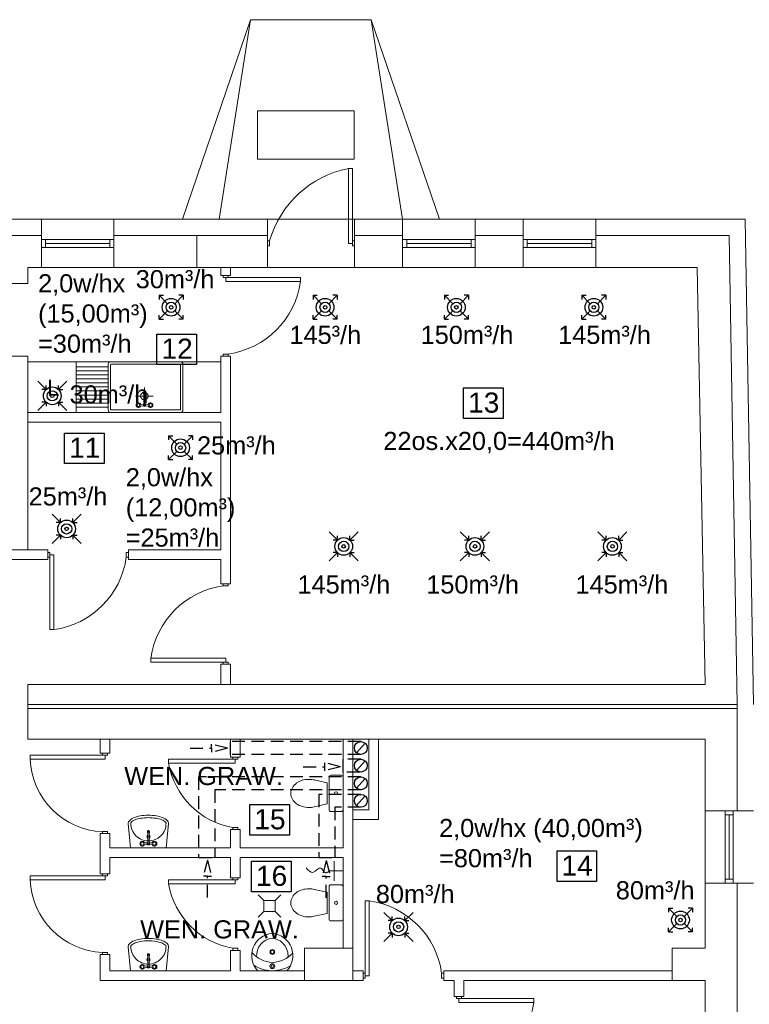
# Model space of a CAD drawing. Extents: x 280060 to 689961, y 120405 to 160329.
# Tile 8 of 85: x 659095 to 660002, y 146096 to 147320. Entities that reach past the tile are written whole.
import ezdxf

# ---------------------------------------------------------------- set-up
doc = ezdxf.new("R2010")
doc.units = 0
doc.header["$MEASUREMENT"] = 0
doc.linetypes.add('{ Wide Dash }', pattern=[12, 4, -2, 4, -2])
for name, color, linetype, lineweight in [('KAM-pro Biała Zarys', 7, 'CONTINUOUS', 9), ('KAM-pro Opis Wentylacji', 7, 'CONTINUOUS', 5), ('KAM-pro Podkład Sanitarny', 253, 'CONTINUOUS', 25), ('KAM-pro Wentylacja Nawiew', 1, 'CONTINUOUS', 30), ('KAM-pro Wentylacja Wywiew', 161, 'CONTINUOUS', 30)]:
    doc.layers.add(name, color=color, linetype=linetype, lineweight=lineweight)
doc.styles.add('ARIAL', font='arial.ttf')
doc.styles.add('damian', font='arial.ttf')

msp = doc.modelspace()

# ---------------------------------------------------------------- linework, layer by layer
at = {"layer": 'KAM-pro Biała Zarys', "lineweight": 25}
for points in [[(659265.3, 146929.2), (659314.5, 146929.2), (659314.5, 146891.2), (659265.3, 146891.2)], [(659646.5, 146862.3), (659695.7, 146862.3), (659695.7, 146824.3), (659646.5, 146824.3)], [(659150.5, 146806.1), (659199.7, 146806.1), (659199.7, 146768.1), (659150.5, 146768.1)], [(659380.7, 146344.5), (659429.9, 146344.5), (659429.9, 146306.5), (659380.7, 146306.5)], [(659762.6, 146286.8), (659811.7, 146286.8), (659811.7, 146248.8), (659762.6, 146248.8)], [(659382.8, 146274.1), (659432, 146274.1), (659432, 146236.1), (659382.8, 146236.1)]]:
    msp.add_lwpolyline(points, close=True, dxfattribs=at)
at = {"layer": 'KAM-pro Podkład Sanitarny', "lineweight": 20, "ltscale": 13}
for p, q in [((659381.7, 147319.8), (659296.9, 147071.8)), ((659342.7, 147071.8), (659381.7, 147319.8)), ((659381.7, 147319.8), (659531.7, 147319.8)), ((659570.7, 147071.8), (659531.7, 147319.8)), ((659531.7, 147319.8), (659616.5, 147071.8)), ((659390.3, 147206.4), (659510.3, 147206.4)), ((659390.3, 147146.4), (659390.3, 147206.4)), ((659510.3, 147206.4), (659510.3, 147146.4)), ((659510.3, 147146.4), (659390.3, 147146.4)), ((659508.2, 147134.8), (659503.2, 147134.8)), ((659503.2, 147134.8), (659503.2, 147041.8)), ((659508.2, 147044.8), (659508.2, 147134.8)), ((659121.7, 147071.8), (659011.7, 147071.8)), ((659011.7, 147071.8), (659121.7, 147071.8)), ((659121.7, 147071.8), (659121.7, 147011.8)), ((659121.7, 147071.8), (659211.7, 147071.8)), ((659402.7, 147071.8), (659211.7, 147071.8)), ((659211.7, 147071.8), (659402.7, 147071.8)), ((659211.7, 147071.8), (659211.7, 147011.8)), ((659402.7, 147071.8), (659510.7, 147071.8)), ((659402.7, 147071.8), (659402.7, 147011.8)), ((659570.7, 147071.8), (659510.7, 147071.8)), ((659510.7, 147071.8), (659570.7, 147071.8)), ((659510.7, 147071.8), (659510.7, 147011.8)), ((659570.7, 147071.8), (659570.7, 147011.8)), ((659570.7, 147071.8), (659660.7, 147071.8)), ((659720.7, 147071.8), (659660.7, 147071.8)), ((659660.7, 147071.8), (659720.7, 147071.8)), ((659660.7, 147071.8), (659660.7, 147011.8)), ((659720.7, 147071.8), (659720.7, 147011.8)), ((659720.7, 147071.8), (659810.7, 147071.8)), ((659996.7, 147071.8), (659810.7, 147071.8)), ((659810.7, 147071.8), (659996.7, 147071.8)), ((659810.7, 147071.8), (659810.7, 147011.8)), ((659996.7, 147071.8), (660006.7, 146468.8)), ((659121.7, 147051.8), (659011.7, 147051.8)), ((659011.7, 147051.8), (659121.7, 147051.8)), ((659402.7, 147051.8), (659211.7, 147051.8)), ((659211.7, 147051.8), (659402.7, 147051.8)), ((659314.7, 147011.8), (659314.7, 147051.8)), ((659402.7, 147051.8), (659402.7, 147051.8)), ((659402.7, 147051.8), (659402.7, 147051.8)), ((659570.7, 147051.8), (659510.7, 147051.8)), ((659510.7, 147051.8), (659570.7, 147051.8)), ((659720.7, 147051.8), (659660.7, 147051.8)), ((659660.7, 147051.8), (659720.7, 147051.8)), ((659976.7, 147051.8), (659810.7, 147051.8)), ((659810.7, 147051.8), (659976.7, 147051.8)), ((659986.7, 146468.8), (659976.7, 147051.8)), ((659976.7, 147051.8), (659986.7, 146468.8)), ((659121.7, 147046.8), (659211.7, 147046.8)), ((659126.7, 147036.8), (659126.7, 147046.8)), ((659126.7, 147041.8), (659206.7, 147041.8)), ((659206.7, 147036.8), (659206.7, 147046.8)), ((659405.2, 147044.8), (659402.7, 147044.8)), ((659405.2, 147038.8), (659402.7, 147038.8)), ((659405.2, 147041.8), (659405.2, 147044.8)), ((659405.2, 147041.8), (659405.2, 147038.8)), ((659508.2, 147041.8), (659503.2, 147041.8)), ((659508.2, 147041.8), (659508.2, 147044.8)), ((659508.2, 147044.8), (659510.7, 147044.8)), ((659508.2, 147041.8), (659508.2, 147038.8)), ((659508.2, 147038.8), (659510.7, 147038.8)), ((659510.7, 147044.8), (659510.7, 147038.8)), ((659570.7, 147046.8), (659660.7, 147046.8)), ((659575.7, 147036.8), (659575.7, 147046.8)), ((659575.7, 147041.8), (659655.7, 147041.8)), ((659655.7, 147036.8), (659655.7, 147046.8)), ((659720.7, 147046.8), (659810.7, 147046.8)), ((659725.7, 147036.8), (659725.7, 147046.8)), ((659725.7, 147041.8), (659805.7, 147041.8)), ((659805.7, 147036.8), (659805.7, 147046.8)), ((659121.7, 147036.8), (659211.7, 147036.8)), ((659121.7, 147036.8), (659126.7, 147036.8)), ((659570.7, 147036.8), (659660.7, 147036.8)), ((659570.7, 147036.8), (659575.7, 147036.8)), ((659720.7, 147036.8), (659810.7, 147036.8)), ((659720.7, 147036.8), (659725.7, 147036.8)), ((659121.7, 147011.8), (659104.7, 147011.8)), ((659104.7, 147011.8), (659104.7, 146991.8)), ((659104.7, 147011.8), (659121.7, 147011.8)), ((659104.7, 147011.8), (659104.7, 146991.8)), ((659121.7, 147011.8), (659211.7, 147011.8)), ((659402.7, 147011.8), (659211.7, 147011.8)), ((659211.7, 147011.8), (659402.7, 147011.8)), ((659344.7, 147011.8), (659344.7, 147001.8)), ((659344.7, 147011.8), (659344.7, 147001.8)), ((659344.7, 147001.8), (659356.7, 147001.8)), ((659347.7, 146999.3), (659347.7, 147001.8)), ((659353.7, 147001.8), (659347.7, 147001.8)), ((659353.7, 146999.3), (659353.7, 147001.8)), ((659356.7, 147011.8), (659356.7, 147001.8)), ((659402.7, 147011.8), (659402.7, 147011.8)), ((659402.7, 147011.8), (659402.7, 147011.8)), ((659402.7, 147011.8), (659510.7, 147011.8)), ((659570.7, 147011.8), (659510.7, 147011.8)), ((659510.7, 147011.8), (659570.7, 147011.8)), ((659570.7, 147011.8), (659660.7, 147011.8)), ((659720.7, 147011.8), (659660.7, 147011.8)), ((659660.7, 147011.8), (659720.7, 147011.8)), ((659720.7, 147011.8), (659810.7, 147011.8)), ((659936.7, 147011.8), (659810.7, 147011.8)), ((659810.7, 147011.8), (659936.7, 147011.8)), ((659946.7, 146493.8), (659936.7, 147011.8)), ((659104.7, 146991.8), (659072.7, 146991.8)), ((659350.7, 146999.3), (659347.7, 146999.3)), ((659350.7, 146999.3), (659350.7, 146994.3)), ((659350.7, 146999.3), (659353.7, 146999.3)), ((659443.7, 146994.3), (659350.7, 146994.3)), ((659353.7, 146999.3), (659443.7, 146999.3)), ((659443.7, 146999.3), (659443.7, 146994.3)), ((659350.7, 146904.3), (659347.7, 146904.3)), ((659347.7, 146904.3), (659347.7, 146901.8)), ((659350.7, 146904.3), (659353.7, 146904.3)), ((659353.7, 146904.3), (659353.7, 146901.8)), ((659104.7, 146901.8), (659072.7, 146901.8)), ((659104.3, 146894.8), (659344.3, 146894.8)), ((659104.7, 146901.8), (659104.7, 146814.8)), ((659104.7, 146831.8), (659104.7, 146891.8)), ((659207.6, 146894.8), (659151.7, 146894.8)), ((659207.6, 146894.8), (659164.7, 146894.8)), ((659164.7, 146894.8), (659164.7, 146831.8)), ((659164.7, 146891.8), (659164.7, 146831.8)), ((659204.6, 146834.8), (659204.6, 146891.8)), ((659207.6, 146894.8), (659294.6, 146894.8)), ((659207.6, 146894.8), (659249.6, 146894.8)), ((659208.4, 146891.8), (659249.6, 146891.8)), ((659249.6, 146894.8), (659291.6, 146894.8)), ((659249.6, 146891.8), (659293.9, 146891.8)), ((659294.6, 146894.8), (659320.1, 146894.8)), ((659297.6, 146834.8), (659297.6, 146891.8)), ((659344.7, 146901.8), (659344.7, 146831.8)), ((659344.7, 146901.8), (659356.7, 146901.8)), ((659356.7, 146901.8), (659356.7, 146618.8)), ((659204.6, 146888.4), (659164.7, 146888.4)), ((659204.6, 146883.4), (659164.7, 146883.4)), ((659207.6, 146837.8), (659207.6, 146891.1)), ((659207.6, 146888.8), (659207.6, 146835.6)), ((659294.6, 146835.6), (659294.6, 146891.1)), ((659204.6, 146878.4), (659164.7, 146878.4)), ((659204.6, 146873.4), (659164.7, 146873.4)), ((659204.6, 146868.4), (659164.7, 146868.4)), ((659204.6, 146863.4), (659164.7, 146863.4)), ((659204.6, 146858.4), (659164.7, 146858.4)), ((659248.6, 146855), (659248.6, 146855.9)), ((659249.6, 146840.8), (659249.6, 146862.7)), ((659204.6, 146853.4), (659164.7, 146853.4)), ((659204.6, 146848.4), (659164.7, 146848.4)), ((659204.6, 146843.4), (659164.7, 146843.4)), ((659260.5, 146852.1), (659238.5, 146852.1)), ((659104.7, 146831.8), (659344.7, 146831.8)), ((659204.6, 146838.4), (659164.7, 146838.4)), ((659208.4, 146834.8), (659249.6, 146834.8)), ((659244.1, 146841.7), (659249, 146842)), ((659244.1, 146839.9), (659249, 146839.6)), ((659249.6, 146834.8), (659293.9, 146834.8)), ((659249.6, 146834.8), (659293.9, 146834.8)), ((659250.7, 146842), (659255.5, 146841.7)), ((659250.7, 146839.6), (659255.5, 146839.9)), ((659104.7, 146819.8), (659344.7, 146819.8)), ((659344.7, 146819.8), (659344.7, 146660.8)), ((659104.7, 146815.8), (659104.7, 146814.8)), ((659104.7, 146815.8), (659104.7, 146814.8)), ((659104.7, 146744.8), (659104.7, 146814.8)), ((659104.7, 146744.8), (659104.7, 146660.8)), ((659104.7, 146744.8), (659104.7, 146743.8)), ((658917.7, 146660.8), (659129.7, 146660.8)), ((659104.7, 146660.8), (659129.7, 146660.8)), ((659129.7, 146660.8), (659129.7, 146648.8)), ((659229.7, 146660.8), (659344.7, 146660.8)), ((659229.7, 146660.8), (659229.7, 146648.8)), ((658917.7, 146648.8), (659129.7, 146648.8)), ((659132.2, 146657.8), (659129.7, 146657.8)), ((659129.7, 146651.8), (659129.7, 146657.8)), ((659132.2, 146651.8), (659129.7, 146651.8)), ((659132.2, 146654.8), (659132.2, 146657.8)), ((659132.2, 146654.8), (659137.2, 146654.8)), ((659132.2, 146654.8), (659132.2, 146651.8)), ((659132.2, 146651.8), (659132.2, 146561.8)), ((659137.2, 146561.8), (659137.2, 146654.8)), ((659227.2, 146654.8), (659227.2, 146657.8)), ((659227.2, 146657.8), (659229.7, 146657.8)), ((659227.2, 146654.8), (659227.2, 146651.8)), ((659227.2, 146651.8), (659229.7, 146651.8)), ((659229.7, 146648.8), (659344.7, 146648.8)), ((659344.7, 146648.8), (659344.7, 146618.8)), ((659356.7, 146618.8), (659344.7, 146618.8)), ((659347.7, 146616.3), (659347.7, 146618.8)), ((659350.7, 146616.3), (659347.7, 146616.3)), ((659350.7, 146616.3), (659353.7, 146616.3)), ((659353.7, 146616.3), (659353.7, 146618.8)), ((659137.2, 146561.8), (659132.2, 146561.8)), ((659257.7, 146521.3), (659257.7, 146526.3)), ((659257.7, 146526.3), (659350.7, 146526.3)), ((659350.7, 146521.3), (659350.7, 146526.3)), ((659347.7, 146521.3), (659257.7, 146521.3)), ((659344.7, 146518.8), (659344.7, 146493.8)), ((659356.7, 146518.8), (659344.7, 146518.8)), ((659350.7, 146521.3), (659347.7, 146521.3)), ((659347.7, 146521.3), (659347.7, 146518.8)), ((659347.7, 146518.8), (659353.7, 146518.8)), ((659350.7, 146521.3), (659353.7, 146521.3)), ((659353.7, 146521.3), (659353.7, 146518.8)), ((659356.7, 146493.8), (659356.7, 146518.8)), ((659312.7, 146493.8), (659104.7, 146493.8)), ((659104.7, 146425.8), (659104.7, 146493.8)), ((659104.7, 146493.8), (659104.7, 146425.8)), ((659312.7, 146493.8), (659413.7, 146493.8)), ((659751.7, 146493.8), (659413.7, 146493.8)), ((659751.7, 146493.8), (659852.7, 146493.8)), ((659946.7, 146493.8), (659852.7, 146493.8)), ((659946.7, 146493.8), (659852.7, 146493.8)), ((659312.7, 146468.8), (659104.7, 146468.8)), ((659312.7, 146463.8), (659104.7, 146463.8)), ((659312.7, 146468.8), (659413.7, 146468.8)), ((659312.7, 146463.8), (659413.7, 146463.8)), ((659751.7, 146468.8), (659413.7, 146468.8)), ((659751.7, 146463.8), (659413.7, 146463.8)), ((659751.7, 146468.8), (659852.7, 146468.8)), ((659751.7, 146463.8), (659852.7, 146463.8)), ((659986.7, 146468.8), (659852.7, 146468.8)), ((659986.7, 146463.8), (659852.7, 146463.8)), ((659986.7, 146468.8), (659986.7, 146463.8)), ((659986.7, 146336.8), (659986.7, 146463.8)), ((659312.7, 146425.8), (659104.7, 146425.8)), ((659194.7, 146425.8), (659104.7, 146425.8)), ((659194.7, 146425.8), (659194.7, 146408.3)), ((659206.7, 146425.8), (659206.7, 146408.3)), ((659312.7, 146425.8), (659413.7, 146425.8)), ((659356.7, 146425.8), (659356.7, 146403.3)), ((659368.7, 146425.8), (659368.7, 146403.3)), ((659751.7, 146425.8), (659413.7, 146425.8)), ((659496.7, 146425.8), (659496.7, 146290.8)), ((659946.7, 146425.8), (659508.7, 146425.8)), ((659508.7, 146425.8), (659508.7, 146165.8)), ((659508.7, 146425.8), (659508.7, 146337.8)), ((659528.7, 146337.8), (659528.7, 146425.8)), ((659528.7, 146425.8), (659540.7, 146425.8)), ((659540.7, 146425.8), (659540.7, 146325.8)), ((659751.7, 146425.8), (659852.7, 146425.8)), ((659946.7, 146425.8), (659852.7, 146425.8)), ((659946.7, 146336.8), (659946.7, 146425.8)), ((659197.7, 146405.8), (659107.7, 146405.8)), ((659107.7, 146405.8), (659107.7, 146400.8)), ((659206.7, 146408.3), (659194.7, 146408.3)), ((659197.7, 146405.8), (659197.7, 146408.3)), ((659200.7, 146405.8), (659197.7, 146405.8)), ((659200.7, 146405.8), (659200.7, 146400.8)), ((659200.7, 146405.8), (659203.7, 146405.8)), ((659203.7, 146405.8), (659203.7, 146408.3)), ((659368.7, 146403.3), (659356.7, 146403.3)), ((659359.7, 146400.8), (659359.7, 146403.3)), ((659365.7, 146400.8), (659365.7, 146403.3)), ((659107.7, 146400.8), (659200.7, 146400.8)), ((659359.7, 146400.8), (659279.7, 146400.8)), ((659279.7, 146400.8), (659279.7, 146395.8)), ((659279.7, 146395.8), (659362.7, 146395.8)), ((659362.7, 146400.8), (659359.7, 146400.8)), ((659362.7, 146400.8), (659362.7, 146395.8)), ((659362.7, 146400.8), (659365.7, 146400.8)), ((659508.7, 146337.8), (659528.7, 146337.8)), ((659946.7, 146336.8), (660006.7, 146336.8)), ((659946.7, 146246.8), (659946.7, 146336.8)), ((659946.7, 146246.8), (659946.7, 146336.8)), ((659971.7, 146246.8), (659971.7, 146336.8)), ((659981.7, 146331.8), (659971.7, 146331.8)), ((659976.7, 146251.8), (659976.7, 146331.8)), ((659981.7, 146246.8), (659981.7, 146336.8)), ((659540.7, 146325.8), (659508.7, 146325.8)), ((659194.7, 146308.3), (659194.7, 146258.3)), ((659206.7, 146308.3), (659194.7, 146308.3)), ((659200.7, 146310.8), (659197.7, 146310.8)), ((659197.7, 146310.8), (659197.7, 146308.3)), ((659200.7, 146310.8), (659203.7, 146310.8)), ((659203.7, 146310.8), (659203.7, 146308.3)), ((659206.7, 146308.3), (659206.7, 146290.8)), ((659253.4, 146310), (659253.4, 146310.9)), ((659356.7, 146313.3), (659356.7, 146290.8)), ((659368.7, 146313.3), (659356.7, 146313.3)), ((659362.7, 146315.8), (659359.7, 146315.8)), ((659359.7, 146315.8), (659359.7, 146313.3)), ((659362.7, 146315.8), (659365.7, 146315.8)), ((659365.7, 146315.8), (659365.7, 146313.3)), ((659368.7, 146313.3), (659368.7, 146290.8)), ((659248.9, 146296.7), (659253.8, 146297.1)), ((659248.9, 146294.9), (659253.8, 146294.6)), ((659255.5, 146297.1), (659260.3, 146296.7)), ((659260.3, 146294.9), (659255.5, 146294.6)), ((659206.7, 146290.8), (659356.7, 146290.8)), ((659368.7, 146290.8), (659496.7, 146290.8)), ((659206.7, 146278.8), (659206.7, 146258.3)), ((659206.7, 146278.8), (659356.7, 146278.8)), ((659356.7, 146278.8), (659356.7, 146253.3)), ((659368.7, 146278.8), (659368.7, 146253.3)), ((659368.7, 146278.8), (659496.7, 146278.8)), ((659485.7, 146249.6), (659485.7, 146274.3)), ((659496.7, 146278.8), (659496.7, 146165.8)), ((659197.7, 146255.8), (659107.7, 146255.8)), ((659107.7, 146255.8), (659107.7, 146250.8)), ((659194.7, 146258.3), (659206.7, 146258.3)), ((659197.7, 146255.8), (659197.7, 146258.3)), ((659197.7, 146258.3), (659203.7, 146258.3)), ((659200.7, 146255.8), (659197.7, 146255.8)), ((659200.7, 146255.8), (659200.7, 146250.8)), ((659200.7, 146255.8), (659203.7, 146255.8)), ((659203.7, 146255.8), (659203.7, 146258.3)), ((659496.7, 146261.9), (659479.4, 146261.9)), ((659107.7, 146250.8), (659200.7, 146250.8)), ((659359.7, 146250.8), (659279.7, 146250.8)), ((659279.7, 146250.8), (659279.7, 146245.8)), ((659279.7, 146245.8), (659362.7, 146245.8)), ((659356.7, 146253.3), (659368.7, 146253.3)), ((659359.7, 146250.8), (659359.7, 146253.3)), ((659362.7, 146250.8), (659359.7, 146250.8)), ((659362.7, 146250.8), (659362.7, 146245.8)), ((659362.7, 146250.8), (659365.7, 146250.8)), ((659365.7, 146250.8), (659365.7, 146253.3)), ((659946.7, 146165.8), (659946.7, 146246.8)), ((659946.7, 146246.8), (660006.7, 146246.8)), ((659981.7, 146251.8), (659971.7, 146251.8)), ((659981.7, 146246.8), (659981.7, 146251.8)), ((659986.7, 145531.8), (659986.7, 146246.8)), ((659391.2, 146232.4), (659398.2, 146225.4)), ((659419.2, 146232.4), (659412.2, 146225.4)), ((659412.2, 146225.4), (659398.2, 146225.4)), ((659398.2, 146225.4), (659398.2, 146211.4)), ((659412.2, 146218.4), (659412.2, 146225.4)), ((659412.2, 146211.4), (659412.2, 146225.4)), ((659524.2, 146134.8), (659524.2, 146224.8)), ((659524.2, 146224.8), (659529.2, 146224.8)), ((659529.2, 146224.8), (659529.2, 146131.8)), ((659391.2, 146204.4), (659398.2, 146211.4)), ((659398.2, 146211.4), (659412.2, 146211.4)), ((659419.2, 146204.4), (659412.2, 146211.4)), ((659194.7, 146158.3), (659194.7, 146125.8)), ((659194.7, 146158.3), (659206.7, 146158.3)), ((659200.7, 146160.8), (659197.7, 146160.8)), ((659197.7, 146160.8), (659197.7, 146158.3)), ((659203.7, 146158.3), (659197.7, 146158.3)), ((659200.7, 146160.8), (659203.7, 146160.8)), ((659203.7, 146160.8), (659203.7, 146158.3)), ((659206.7, 146158.3), (659206.7, 146137.8)), ((659253.4, 146157), (659253.4, 146157.9)), ((659356.7, 146163.3), (659356.7, 146137.8)), ((659356.7, 146163.3), (659368.7, 146163.3)), ((659362.7, 146165.8), (659359.7, 146165.8)), ((659359.7, 146165.8), (659359.7, 146163.3)), ((659362.7, 146165.8), (659365.7, 146165.8)), ((659365.7, 146165.8), (659365.7, 146163.3)), ((659368.7, 146163.3), (659368.7, 146137.8)), ((659508.7, 146165.8), (659448.7, 146165.8)), ((659448.7, 146165.8), (659448.7, 146125.8)), ((659508.7, 146165.8), (659508.7, 146125.8)), ((659946.7, 146165.8), (659905.7, 146165.8)), ((659905.7, 146165.8), (659905.7, 146125.8)), ((659206.7, 146137.8), (659356.7, 146137.8)), ((659248.9, 146143.7), (659253.8, 146144.1)), ((659248.9, 146141.9), (659253.8, 146141.6)), ((659255.5, 146144.1), (659260.3, 146143.7)), ((659260.3, 146141.9), (659255.5, 146141.6)), ((659368.7, 146137.8), (659448.7, 146137.8)), ((659508.7, 146137.8), (659521.7, 146137.8)), ((659521.7, 146125.8), (659521.7, 146137.8)), ((659524.2, 146134.8), (659521.7, 146134.8)), ((659521.7, 146134.8), (659521.7, 146128.8)), ((659524.2, 146131.8), (659524.2, 146134.8)), ((659619.2, 146131.8), (659619.2, 146134.8)), ((659619.2, 146134.8), (659621.7, 146134.8)), ((659621.7, 146125.8), (659621.7, 146137.8)), ((659621.7, 146137.8), (659905.7, 146137.8)), ((659194.7, 146125.8), (659448.7, 146125.8)), ((659508.7, 146125.8), (659448.7, 146125.8)), ((659508.7, 146125.8), (659521.7, 146125.8)), ((659508.7, 146125.8), (659521.7, 146125.8)), ((659524.2, 146128.8), (659521.7, 146128.8)), ((659524.2, 146131.8), (659529.2, 146131.8)), ((659524.2, 146131.8), (659524.2, 146128.8)), ((659619.2, 146131.8), (659619.2, 146128.8)), ((659619.2, 146128.8), (659621.7, 146128.8)), ((659634.7, 146125.8), (659621.7, 146125.8)), ((659634.7, 146125.8), (659634.7, 146105.8)), ((659646.7, 146125.8), (659905.7, 146125.8)), ((659646.7, 146125.8), (659646.7, 146105.8)), ((659646.7, 146125.8), (659646.7, 146105.8)), ((659946.7, 146125.8), (659905.7, 146125.8)), ((659946.7, 145571.8), (659946.7, 146125.8)), ((659946.7, 145571.8), (659946.7, 146125.8)), ((659646.7, 146105.8), (659634.7, 146105.8)), ((659637.7, 146103.3), (659637.7, 146105.8)), ((659643.7, 146105.8), (659637.7, 146105.8)), ((659640.7, 146103.3), (659637.7, 146103.3)), ((659640.7, 146103.3), (659640.7, 146098.3)), ((659640.7, 146103.3), (659643.7, 146103.3)), ((659733.7, 146098.3), (659640.7, 146098.3)), ((659643.7, 146103.3), (659643.7, 146105.8)), ((659643.7, 146103.3), (659733.7, 146103.3)), ((659733.7, 146103.3), (659733.7, 146098.3))]:
    msp.add_line(p, q, dxfattribs=at)
for points in [[(659248.7, 146855.5, 0.104546), (659248.6, 146855, 0.104546), (659248.7, 146854.6, 0.100796), (659248.9, 146854.2)], [(659251.1, 146855), (659251.1, 146855.9, 0.104546), (659251, 146856.3, 0.100796), (659250.7, 146856.7, 0.095911), (659250.3, 146857, 0.09272), (659249.8, 146857.1, 0.09272), (659249.3, 146857, 0.095911), (659248.9, 146856.7, 0.100796), (659248.7, 146856.3)], [(659249.8, 146856.2, 0.09272), (659249.3, 146856.1, 0.095911), (659248.9, 146855.8, 0.100796), (659248.7, 146855.5)], [(659249, 146855.3, 0.104546), (659249, 146855), (659249, 146840.8, 1), (659250.7, 146840.8), (659250.7, 146855, 0.104546), (659250.6, 146855.3)], [(659251, 146855.5, 0.100796), (659250.7, 146855.8, 0.095911), (659250.3, 146856.1)], [(659250.7, 146854.2, 0.009141), (659250.7, 146854.2, 0.100796), (659251, 146854.6, 0.104546), (659251.1, 146855, 0.104546), (659251, 146855.5)], [(659433.6, 146365.4, 0.132138), (659431.7, 146358.3, 0.132138), (659433.6, 146351.3)], [(659445.8, 146342, 0.072039), (659454.2, 146340.8, 0.05824), (659460.9, 146341.6)], [(659279.6, 146320.8), (659276.9, 146290.8), (659232.4, 146290.8), (659229.6, 146320.8, -0.022809), (659229.6, 146321.2, -0.203453), (659231, 146324.4, -0.097163), (659237, 146328.3, -0.054131), (659244.4, 146330.3, -0.041072), (659254.6, 146331.2, -0.041072), (659264.8, 146330.3, -0.054131), (659272.3, 146328.3, -0.097163), (659278.3, 146324.4, -0.203453), (659279.6, 146321.2, -0.203453)], [(659232.6, 146321, -0.022809), (659232.6, 146321.2, -0.203453), (659233.1, 146322.2, -0.097163), (659238.1, 146325.5, -0.054131), (659244.9, 146327.4, -0.041072), (659254.6, 146328.2, -0.041072), (659264.3, 146327.4, -0.054131), (659271.2, 146325.5, -0.097163), (659276.2, 146322.2, -0.203453), (659276.6, 146321.2, -0.098491), (659275, 146312.8, -0.098491), (659270.2, 146305.6, -0.098491), (659263, 146300.9, -0.098491), (659254.6, 146299.2, -0.098491), (659246.2, 146300.9, -0.098491), (659239.1, 146305.6, -0.098491), (659234.3, 146312.8, -0.098491), (659232.6, 146321.2)], [(659253.5, 146310.5, 0.104546), (659253.4, 146310, 0.104546), (659253.5, 146309.6, 0.100796), (659253.7, 146309.2)], [(659255.9, 146310), (659255.9, 146310.9, 0.104546), (659255.8, 146311.3, 0.100796), (659255.5, 146311.7, 0.095911), (659255.1, 146312, 0.09272), (659254.6, 146312.1, 0.09272), (659254.1, 146312, 0.095911), (659253.7, 146311.7, 0.100796), (659253.5, 146311.3)], [(659254.6, 146311.2, 0.09272), (659254.1, 146311.1, 0.095911), (659253.7, 146310.8, 0.100796), (659253.5, 146310.5)], [(659253.8, 146310.3, 0.104546), (659253.8, 146310), (659253.8, 146295.8, 1), (659255.5, 146295.8), (659255.5, 146310, 0.104546), (659255.4, 146310.3)], [(659255.8, 146310.5, 0.100796), (659255.5, 146310.8, 0.095911), (659255.1, 146311.1)], [(659255.5, 146309.2, 0.009141), (659255.5, 146309.2, 0.100796), (659255.8, 146309.6, 0.104546), (659255.9, 146310, 0.104546), (659255.8, 146310.5)], [(659433.6, 146229.4, 0.132138), (659431.7, 146222.3, 0.132138), (659433.6, 146215.3)], [(659445.8, 146206, 0.072039), (659454.2, 146204.8, 0.05824), (659460.9, 146205.6)], [(659279.6, 146167.8), (659276.9, 146137.8), (659232.4, 146137.8), (659229.6, 146167.8, -0.022809), (659229.6, 146168.2, -0.203453), (659231, 146171.4, -0.097163), (659237, 146175.3, -0.054131), (659244.4, 146177.3, -0.041072), (659254.6, 146178.2, -0.041072), (659264.8, 146177.3, -0.054131), (659272.3, 146175.3, -0.097163), (659278.3, 146171.4, -0.203453), (659279.6, 146168.2, -0.203453)], [(659232.6, 146168, -0.022809), (659232.6, 146168.2, -0.203453), (659233.1, 146169.2, -0.097163), (659238.1, 146172.5, -0.054131), (659244.9, 146174.4, -0.041072), (659254.6, 146175.2, -0.041072), (659264.3, 146174.4, -0.054131), (659271.2, 146172.5, -0.097163), (659276.2, 146169.2, -0.203453), (659276.6, 146168.2, -0.098491), (659275, 146159.8, -0.098491), (659270.2, 146152.6, -0.098491), (659263, 146147.9, -0.098491), (659254.6, 146146.2, -0.098491), (659246.2, 146147.9, -0.098491), (659239.1, 146152.6, -0.098491), (659234.3, 146159.8, -0.098491), (659232.6, 146168.2)], [(659253.5, 146157.5, 0.104546), (659253.4, 146157, 0.104546), (659253.5, 146156.6, 0.100796), (659253.7, 146156.2)], [(659255.9, 146157), (659255.9, 146157.9, 0.104546), (659255.8, 146158.3, 0.100796), (659255.5, 146158.7, 0.095911), (659255.1, 146159, 0.09272), (659254.6, 146159.1, 0.09272), (659254.1, 146159, 0.095911), (659253.7, 146158.7, 0.100796), (659253.5, 146158.3)], [(659254.6, 146158.2, 0.09272), (659254.1, 146158.1, 0.095911), (659253.7, 146157.8, 0.100796), (659253.5, 146157.5)], [(659253.8, 146157.3, 0.104546), (659253.8, 146157), (659253.8, 146142.8, 1), (659255.5, 146142.8), (659255.5, 146157, 0.104546), (659255.4, 146157.3)], [(659255.8, 146157.5, 0.100796), (659255.5, 146157.8, 0.095911), (659255.1, 146158.1)], [(659255.5, 146156.2, 0.009141), (659255.5, 146156.2, 0.100796), (659255.8, 146156.6, 0.104546), (659255.9, 146157, 0.104546), (659255.8, 146157.5)]]:
    msp.add_lwpolyline(points, format="xyb", dxfattribs=at)
for points in [[(659479.2, 146378.3), (659479.2, 146338.3, 0.414214), (659481.7, 146335.8), (659494.2, 146335.8, 0.414214), (659496.7, 146338.3), (659496.7, 146378.3, 0.414214), (659494.2, 146380.8), (659481.7, 146380.8, 0.414214)], [(659479.2, 146242.3), (659479.2, 146202.3, 0.414214), (659481.7, 146199.8), (659494.2, 146199.8, 0.414214), (659496.7, 146202.3), (659496.7, 146242.3, 0.414214), (659494.2, 146244.8), (659481.7, 146244.8, 0.414214)]]:
    msp.add_lwpolyline(points, format="xyb", close=True, dxfattribs=at)
for points in [[(659460.9, 146341.6), (659476.7, 146345.2), (659476.7, 146371.4), (659460.9, 146375)], [(659460.9, 146205.6), (659476.7, 146209.2), (659476.7, 146235.4), (659460.9, 146239)]]:
    msp.add_lwpolyline(points, dxfattribs=at)
for centre, radius in [((659249.6, 146852.1), 4.65), ((659242.3, 146840.8), 2), ((659257.3, 146840.8), 2), ((659487.9, 146358.3), 1.96), ((659247.1, 146295.8), 2), ((659262.1, 146295.8), 2), ((659487.9, 146222.3), 1.96), ((659408.7, 146161.2), 3.05), ((659408.7, 146161.2), 2.15), ((659408.7, 146143.6), 3.05), ((659408.7, 146143.6), 1.55), ((659247.1, 146142.8), 2), ((659262.1, 146142.8), 2)]:
    msp.add_circle(centre, radius, dxfattribs=at)
for centre, radius, start, end in [((659528, 147009.5), 127.8, 101.1885, 163.9382), ((659339.1, 147008.9), 105.6, 277.942, 352.058), ((659249.7, 146855.9), 1.1, 156.1266, 180), ((659249.7, 146855), 0.778, 133.1035, 156.1266), ((659249.8, 146854.9), 0.848, 111.1894, 133.1035), ((659249.8, 146854.8), 0.934, 90, 111.1894), ((659249.8, 146854.8), 1.33, 68.8106, 90), ((659249.8, 146854.8), 0.934, 68.8106, 90), ((659249.8, 146854.9), 0.848, 46.8965, 68.8106), ((659249.9, 146855), 0.778, 23.8734, 46.8965), ((659242.3, 146840.8), 3, 18.4795, 341.5205), ((659249.8, 146855.1), 1.25, 226.8965, 228.9915), ((659257.3, 146840.8), 3, 198.4795, 161.5205), ((659249.8, 146840.8), 1.5, 124.5181, 55.4819), ((659122.6, 146666.4), 105.6, 277.942, 352.058), ((659362.3, 146511.7), 105.6, 97.942, 172.058), ((659201.4, 146404.5), 93.8, 182.2775, 267.7225), ((659377, 146413.2), 98.9, 190.1157, 259.8843), ((659449.8, 146356), 18.7, 125.5377, 149.8906), ((659452.4, 146352.3), 23.3, 106.4817, 125.5377), ((659454.2, 146346.4), 29.4, 90, 106.4817), ((659454.2, 146346.4), 29.4, 76.6674, 90), ((659449.8, 146360.7), 18.7, 210.1094, 234.4623), ((659452.4, 146364.4), 23.3, 234.4623, 253.5183), ((659254.6, 146304.7), 2, 115.1507, 244.8493), ((659254.5, 146310.9), 1.1, 156.1265, 180), ((659254.6, 146310.1), 1.25, 226.8965, 228.9915), ((659254.6, 146310), 0.778, 133.1035, 156.1265), ((659254.6, 146309.9), 0.848, 111.1894, 133.1035), ((659254.6, 146309.9), 0.934, 90, 111.1894), ((659254.6, 146309.9), 1.33, 68.8106, 90), ((659254.6, 146309.9), 0.934, 68.8106, 90), ((659254.7, 146309.9), 0.848, 46.8965, 68.8106), ((659254.7, 146310), 0.778, 23.8735, 46.8965), ((659254.6, 146304.7), 2, 295.1507, 64.8493), ((659247.1, 146295.8), 3, 18.4795, 341.5205), ((659254.6, 146295.8), 1.5, 124.5181, 55.4819), ((659262.1, 146295.8), 3, 198.4795, 161.5205), ((659201.4, 146254.5), 93.8, 182.2775, 267.7225), ((659377, 146263.2), 98.9, 190.1157, 259.8843), ((659449.8, 146220), 18.7, 125.5377, 149.8906), ((659452.4, 146216.3), 23.3, 106.4817, 125.5377), ((659454.2, 146210.4), 29.4, 90, 106.4817), ((659454.2, 146210.4), 29.4, 76.6674, 90), ((659514.6, 146120.2), 105.6, 7.942, 82.058), ((659449.8, 146224.7), 18.7, 210.1094, 234.4623), ((659452.4, 146228.4), 23.3, 234.4623, 253.5183), ((659410.7, 146156.8), 27.6, 94.707, 223.4833), ((659406.6, 146156.8), 27.6, 316.5167, 85.293), ((659410.7, 146156.8), 21.6, 94.707, 184.3166), ((659406.6, 146156.8), 21.6, 354.4703, 85.293), ((659254.5, 146157.9), 1.1, 156.1265, 180), ((659254.6, 146157), 0.778, 133.1035, 156.1265), ((659254.6, 146156.9), 0.848, 111.1894, 133.1035), ((659254.6, 146156.9), 0.934, 90, 111.1894), ((659254.6, 146156.9), 1.33, 68.8106, 90), ((659254.6, 146156.9), 0.934, 68.8106, 90), ((659254.7, 146156.9), 0.848, 46.8965, 68.8106), ((659254.7, 146157), 0.778, 23.8735, 46.8965), ((659409.9, 146183.1), 34.8, 220.2628, 268.3962), ((659408, 146183.1), 34.8, 271.6038, 318.3171), ((659247.1, 146142.8), 3, 18.4795, 341.5205), ((659254.6, 146151.7), 2, 115.1507, 244.8493), ((659254.6, 146157.1), 1.25, 226.8965, 228.9915), ((659254.6, 146151.7), 2, 295.1507, 64.8493), ((659262.1, 146142.8), 3, 198.4795, 161.5205), ((659254.6, 146142.8), 1.5, 124.5181, 55.4819), ((659409.9, 146183.1), 45.3, 237.9606, 266.4348), ((659408, 146183), 45.2, 272.747, 300.8017), ((659629.1, 146112.9), 105.6, 277.942, 352.058)]:
    msp.add_arc(centre, radius, start, end, dxfattribs=at)
at = {"layer": 'KAM-pro Podkład Sanitarny', "lineweight": 20, "ltscale": 13, "extrusion": (0, 0, -1)}
for centre, radius, start, end in [((-659207.6, 146891.8), 3, 0, 90), ((-659208.4, 146891.1), 0.75, 0, 90), ((-659293.9, 146891.1), 0.75, 90, 180), ((-659294.6, 146891.8), 3, 90, 180), ((-659207.6, 146834.8), 3, 270, 0), ((-659208.4, 146835.6), 0.75, 270, 0), ((-659293.9, 146835.6), 0.75, 180, 270), ((-659294.6, 146834.8), 3, 180, 270)]:
    msp.add_arc(centre, radius, start, end, dxfattribs=at)
at = {"layer": 'KAM-pro Podkład Sanitarny', "lineweight": 20, "ltscale": 13}
msp.add_spline([(659479.4, 146261.9), (659474.7, 146259.7), (659469, 146265.6), (659459.2, 146260.2), (659450.9, 146265.9)], degree=3, dxfattribs=at)
at = {"layer": 'KAM-pro Wentylacja Nawiew', "lineweight": 25}
for p, q in [((659278.4, 146966.9), (659268, 146977.3)), ((659268, 146977.3), (659268, 146972.1)), ((659268, 146977.3), (659273.2, 146977.3)), ((659287.4, 146966.9), (659297.8, 146977.3)), ((659297.8, 146977.3), (659292.6, 146977.3)), ((659297.8, 146977.3), (659297.8, 146972.1)), ((659469.8, 146966.9), (659459.5, 146977.3)), ((659459.5, 146977.3), (659459.5, 146972.1)), ((659459.5, 146977.3), (659464.6, 146977.3)), ((659478.9, 146966.9), (659489.2, 146977.3)), ((659489.2, 146977.3), (659484.1, 146977.3)), ((659489.2, 146977.3), (659489.2, 146972.1)), ((659633, 146966.9), (659622.6, 146977.3)), ((659622.6, 146977.3), (659622.6, 146972.1)), ((659622.6, 146977.3), (659627.8, 146977.3)), ((659642, 146966.9), (659652.4, 146977.3)), ((659652.4, 146977.3), (659647.2, 146977.3)), ((659652.4, 146977.3), (659652.4, 146972.1)), ((659803.9, 146966.9), (659793.5, 146977.3)), ((659793.5, 146977.3), (659793.5, 146972.1)), ((659793.5, 146977.3), (659798.7, 146977.3)), ((659812.9, 146966.9), (659823.3, 146977.3)), ((659823.3, 146977.3), (659818.1, 146977.3)), ((659823.3, 146977.3), (659823.3, 146972.1)), ((659278.4, 146957.9), (659268, 146947.5)), ((659268, 146947.5), (659268, 146952.7)), ((659287.4, 146957.9), (659297.8, 146947.5)), ((659297.8, 146947.5), (659297.8, 146952.7)), ((659469.8, 146957.9), (659459.5, 146947.5)), ((659459.5, 146947.5), (659459.5, 146952.7)), ((659478.9, 146957.9), (659489.2, 146947.5)), ((659489.2, 146947.5), (659489.2, 146952.7)), ((659633, 146957.9), (659622.6, 146947.5)), ((659622.6, 146947.5), (659622.6, 146952.7)), ((659642, 146957.9), (659652.4, 146947.5)), ((659652.4, 146947.5), (659652.4, 146952.7)), ((659803.9, 146957.9), (659793.5, 146947.5)), ((659793.5, 146947.5), (659793.5, 146952.7)), ((659812.9, 146957.9), (659823.3, 146947.5)), ((659823.3, 146947.5), (659823.3, 146952.7)), ((659268, 146947.5), (659273.2, 146947.5)), ((659297.8, 146947.5), (659292.6, 146947.5)), ((659459.5, 146947.5), (659464.6, 146947.5)), ((659489.2, 146947.5), (659484.1, 146947.5)), ((659622.6, 146947.5), (659627.8, 146947.5)), ((659652.4, 146947.5), (659647.2, 146947.5)), ((659793.5, 146947.5), (659798.7, 146947.5)), ((659823.3, 146947.5), (659818.1, 146947.5)), ((659290.1, 146792.5, -1.4), (659279.7, 146802.8, -1.4)), ((659279.7, 146802.8, -1.4), (659279.7, 146797.7, -1.4)), ((659279.7, 146802.8, -1.4), (659284.9, 146802.8, -1.4)), ((659299.1, 146792.5, -1.4), (659309.5, 146802.8, -1.4)), ((659309.5, 146802.8, -1.4), (659304.3, 146802.8, -1.4)), ((659309.5, 146802.8, -1.4), (659309.5, 146797.7, -1.4)), ((659290.1, 146783.4, -1.4), (659279.7, 146773.1, -1.4)), ((659299.1, 146783.4, -1.4), (659309.5, 146773.1, -1.4)), ((659279.7, 146773.1, -1.4), (659279.7, 146778.2, -1.4)), ((659279.7, 146773.1, -1.4), (659284.9, 146773.1, -1.4)), ((659309.5, 146773.1, -1.4), (659304.3, 146773.1, -1.4)), ((659309.5, 146773.1, -1.4), (659309.5, 146778.2, -1.4)), ((659911.6, 146205.5), (659901.2, 146215.9)), ((659901.2, 146215.9), (659901.2, 146210.7)), ((659901.2, 146215.9), (659906.4, 146215.9)), ((659920.6, 146205.5), (659931, 146215.9)), ((659931, 146215.9), (659925.8, 146215.9)), ((659931, 146215.9), (659931, 146210.7)), ((659911.6, 146196.5), (659901.2, 146186.1)), ((659920.6, 146196.5), (659931, 146186.1)), ((659901.2, 146186.1), (659901.2, 146191.3)), ((659901.2, 146186.1), (659906.4, 146186.1)), ((659931, 146186.1), (659925.8, 146186.1)), ((659931, 146186.1), (659931, 146191.3))]:
    msp.add_line(p, q, dxfattribs=at)
for centre, radius in [((659282.9, 146962.4), 11), ((659282.9, 146962.4), 6.37), ((659474.3, 146962.4), 11), ((659474.3, 146962.4), 6.37), ((659637.5, 146962.4), 11), ((659637.5, 146962.4), 6.37), ((659808.4, 146962.4), 11), ((659808.4, 146962.4), 6.37), ((659282.9, 146962.4), 2.17), ((659474.3, 146962.4), 2.17), ((659637.5, 146962.4), 2.17), ((659808.4, 146962.4), 2.17), ((659294.6, 146787.9, -1.4), 11), ((659294.6, 146787.9, -1.4), 6.37), ((659294.6, 146787.9, -1.4), 2.17), ((659916.1, 146201), 11), ((659916.1, 146201), 6.37), ((659916.1, 146201), 2.17)]:
    msp.add_circle(centre, radius, dxfattribs=at)
at = {"layer": 'KAM-pro Wentylacja Wywiew', "lineweight": 25}
for p, q in [((659117.1, 146870.5), (659127.5, 146860.2)), ((659153.4, 146870.5), (659143, 146860.2)), ((659127.5, 146860.2), (659122.3, 146860.2)), ((659127.5, 146860.2), (659127.5, 146865.3)), ((659143, 146860.2), (659143, 146865.3)), ((659143, 146860.2), (659148.2, 146860.2)), ((659117.1, 146834.2), (659127.5, 146844.6)), ((659127.5, 146844.6), (659122.3, 146844.6)), ((659127.5, 146844.6), (659127.5, 146839.4)), ((659153.4, 146834.2), (659143, 146844.6)), ((659143, 146844.6), (659143, 146839.4)), ((659143, 146844.6), (659148.2, 146844.6)), ((659134.8, 146705.2), (659145.2, 146694.8)), ((659145.2, 146694.8), (659145.2, 146700)), ((659171.1, 146705.2), (659160.8, 146694.8)), ((659160.8, 146694.8), (659160.8, 146700)), ((659145.2, 146694.8), (659140, 146694.8)), ((659160.8, 146694.8), (659165.9, 146694.8)), ((659479.2, 146683.5), (659489.6, 146673.1)), ((659515.6, 146683.5), (659505.2, 146673.1)), ((659642.4, 146683.5), (659652.8, 146673.1)), ((659678.7, 146683.5), (659668.4, 146673.1)), ((659813.3, 146683.5), (659823.7, 146673.1)), ((659849.6, 146683.5), (659839.3, 146673.1)), ((659134.8, 146668.8), (659145.2, 146679.2)), ((659145.2, 146679.2), (659140, 146679.2)), ((659145.2, 146679.2), (659145.2, 146674.1)), ((659171.1, 146668.8), (659160.8, 146679.2)), ((659160.8, 146679.2), (659160.8, 146674.1)), ((659160.8, 146679.2), (659165.9, 146679.2)), ((659489.6, 146673.1), (659484.4, 146673.1)), ((659489.6, 146673.1), (659489.6, 146678.3)), ((659505.2, 146673.1), (659505.2, 146678.3)), ((659505.2, 146673.1), (659510.4, 146673.1)), ((659652.8, 146673.1), (659647.6, 146673.1)), ((659652.8, 146673.1), (659652.8, 146678.3)), ((659668.4, 146673.1), (659668.4, 146678.3)), ((659668.4, 146673.1), (659673.5, 146673.1)), ((659823.7, 146673.1), (659818.5, 146673.1)), ((659823.7, 146673.1), (659823.7, 146678.3)), ((659839.3, 146673.1), (659839.3, 146678.3)), ((659839.3, 146673.1), (659844.4, 146673.1)), ((659479.2, 146647.2), (659489.6, 146657.6)), ((659489.6, 146657.6), (659484.4, 146657.6)), ((659489.6, 146657.6), (659489.6, 146652.4)), ((659515.6, 146647.2), (659505.2, 146657.6)), ((659505.2, 146657.6), (659505.2, 146652.4)), ((659505.2, 146657.6), (659510.4, 146657.6)), ((659642.4, 146647.2), (659652.8, 146657.6)), ((659652.8, 146657.6), (659647.6, 146657.6)), ((659652.8, 146657.6), (659652.8, 146652.4)), ((659678.7, 146647.2), (659668.4, 146657.6)), ((659668.4, 146657.6), (659668.4, 146652.4)), ((659668.4, 146657.6), (659673.5, 146657.6)), ((659813.3, 146647.2), (659823.7, 146657.6)), ((659823.7, 146657.6), (659818.5, 146657.6)), ((659823.7, 146657.6), (659823.7, 146652.4)), ((659849.6, 146647.2), (659839.3, 146657.6)), ((659839.3, 146657.6), (659839.3, 146652.4)), ((659839.3, 146657.6), (659844.4, 146657.6)), ((659513.4, 146408.8), (659524, 146420.8)), ((659513.4, 146386.8), (659524, 146398.8)), ((659513.4, 146364.8), (659524, 146376.8)), ((659513.4, 146343.1), (659524, 146355.1)), ((659547.4, 146210.5), (659557.8, 146200.2)), ((659583.7, 146210.5), (659573.3, 146200.2)), ((659557.8, 146200.2), (659552.6, 146200.2)), ((659557.8, 146200.2), (659557.8, 146205.3)), ((659573.3, 146200.2), (659573.3, 146205.3)), ((659573.3, 146200.2), (659578.5, 146200.2)), ((659547.4, 146174.2), (659557.8, 146184.6)), ((659557.8, 146184.6), (659552.6, 146184.6)), ((659557.8, 146184.6), (659557.8, 146179.4)), ((659583.7, 146174.2), (659573.3, 146184.6)), ((659573.3, 146184.6), (659573.3, 146179.4)), ((659573.3, 146184.6), (659578.5, 146184.6))]:
    msp.add_line(p, q, dxfattribs=at)
at = {"layer": 'KAM-pro Wentylacja Wywiew', "linetype": '{ Wide Dash }', "lineweight": 25, "ltscale": 4}
for p, q in [((659306.4, 146414.4), (659333, 146414.4)), ((659333, 146414.4), (659333, 146419.4)), ((659353, 146414.4), (659333, 146419.4)), ((659333, 146414.4), (659333, 146409.4)), ((659353, 146414.4), (659333, 146409.4)), ((659518.7, 146422.8), (659356.7, 146422.8)), ((659356.7, 146406.8), (659356.7, 146422.8)), ((659518.7, 146406.8), (659356.7, 146406.8)), ((659447.1, 146391.4), (659473.6, 146391.4)), ((659473.6, 146396.4), (659473.6, 146386.4)), ((659493.6, 146391.4), (659473.6, 146396.4)), ((659493.6, 146391.4), (659473.6, 146386.4)), ((659518.7, 146400.8), (659496.7, 146400.8)), ((659496.7, 146384.8), (659496.7, 146400.8)), ((659518.7, 146378.8), (659317.1, 146378.8)), ((659317.1, 146378.8), (659317.1, 146278.8)), ((659517.5, 146384.8), (659496.7, 146384.8)), ((659518.7, 146362.8), (659337.1, 146362.8)), ((659337.1, 146362.8), (659337.1, 146278.8)), ((659518.7, 146357.1), (659466.6, 146357.1)), ((659466.6, 146357.1), (659466.6, 146278.8)), ((659518.7, 146341.1), (659486.6, 146341.1)), ((659486.6, 146341.1), (659486.6, 146278.8)), ((659317.1, 146278.8), (659337.1, 146278.8)), ((659328, 146275.5), (659323, 146255.5)), ((659328, 146275.5), (659333, 146255.5)), ((659466.6, 146278.8), (659486.6, 146278.8)), ((659475.7, 146275.1), (659470.7, 146255.1)), ((659475.7, 146275.1), (659480.7, 146255.1)), ((659328, 146255.5), (659323, 146255.5)), ((659328, 146228.9), (659328, 146255.5)), ((659328, 146255.5), (659333, 146255.5)), ((659475.7, 146255.1), (659470.7, 146255.1)), ((659475.7, 146228.5), (659475.7, 146255.1)), ((659475.7, 146255.1), (659480.7, 146255.1))]:
    msp.add_line(p, q, dxfattribs=at)
at = {"layer": 'KAM-pro Wentylacja Wywiew', "lineweight": 25}
for centre, radius in [((659135.2, 146852.4), 11), ((659135.2, 146852.4), 6.37), ((659135.2, 146852.4), 2.17), ((659153, 146687), 11), ((659153, 146687), 6.37), ((659153, 146687), 2.17), ((659497.4, 146665.3), 11), ((659497.4, 146665.3), 6.37), ((659660.6, 146665.3), 11), ((659660.6, 146665.3), 6.37), ((659831.5, 146665.3), 11), ((659831.5, 146665.3), 6.37), ((659497.4, 146665.3), 2.17), ((659660.6, 146665.3), 2.17), ((659831.5, 146665.3), 2.17), ((659518.7, 146414.8), 8), ((659518.7, 146392.8), 8), ((659518.7, 146370.8), 8), ((659518.7, 146349.1), 8), ((659565.6, 146192.4), 11), ((659565.6, 146192.4), 6.37), ((659565.6, 146192.4), 2.17)]:
    msp.add_circle(centre, radius, dxfattribs=at)

# ---------------------------------------------------------------- texts
at = {"layer": 'KAM-pro Biała Zarys', "lineweight": 25, "char_height": 25, "width": 31.17, "attachment_point": 1, "style": 'ARIAL'}
for s, insert in [('12', (659270.9, 146923.5)), ('13', (659652.1, 146856.5)), ('11', (659156.1, 146800.4)), ('15', (659386.3, 146338.7)), ('14', (659768.1, 146281.1)), ('16', (659388.4, 146268.4))]:
    msp.add_mtext(s, dxfattribs=dict(at, insert=insert))
at = {"layer": 'KAM-pro Opis Wentylacji', "char_height": 22.5, "attachment_point": 1, "style": 'damian'}
for s, insert, width in [('2,0w/hx (15,00m³) \\P=30m³/h', (659117.5, 147003.5), 133.652), ('22os.x20,0=440m³/h', (659546.7, 146807.6), 186.538), ('2,0w/hx (12,00m³) \\P=25m³/h', (659226.5, 146762.5), 130.435), ('WEN. GRAW.', (659224.6, 146391.2), 197.42), ('2,0w/hx (40,00m³) \\P=80m³/h', (659616, 146326.6), 256.443), ('WEN. GRAW.', (659244.4, 146200.6), 197.42)]:
    msp.add_mtext(s, dxfattribs=dict(at, insert=insert, width=width))
at = {"layer": 'KAM-pro Podkład Sanitarny', "lineweight": 20, "ltscale": 13, "insert": (659128.9, 146852.4), "char_height": 20, "attachment_point": 7}
msp.add_mtext_dynamic_manual_height_columns('L', width=37.212, gutter_width=12.5, heights=[0], dxfattribs=at)
at = {"layer": 'KAM-pro Wentylacja Nawiew', "lineweight": 25, "char_height": 22.5, "width": 101.034, "attachment_point": 1, "style": 'damian'}
for s, insert in [('30m³/h', (659238.9, 147008.6)), ('145³/h', (659430, 146939.4)), ('150m³/h', (659593.1, 146939.4)), ('145m³/h', (659764, 146939.4)), ('25m³/h', (659315.1, 146802.1)), ('80m³/h', (659835.7, 146249.2))]:
    msp.add_mtext(s, dxfattribs=dict(at, insert=insert))
at = {"layer": 'KAM-pro Wentylacja Wywiew', "lineweight": 25, "char_height": 22.5, "width": 101.034, "attachment_point": 1, "style": 'damian'}
for s, insert in [('30m³/h', (659156.7, 146865.4)), ('25m³/h', (659105.8, 146738.6)), ('145m³/h', (659440, 146629.2)), ('150m³/h', (659600.1, 146629.2)), ('145m³/h', (659785.6, 146629.2)), ('80m³/h', (659537.4, 146244.6))]:
    msp.add_mtext(s, dxfattribs=dict(at, insert=insert))

doc.saveas('drawing.dxf')
